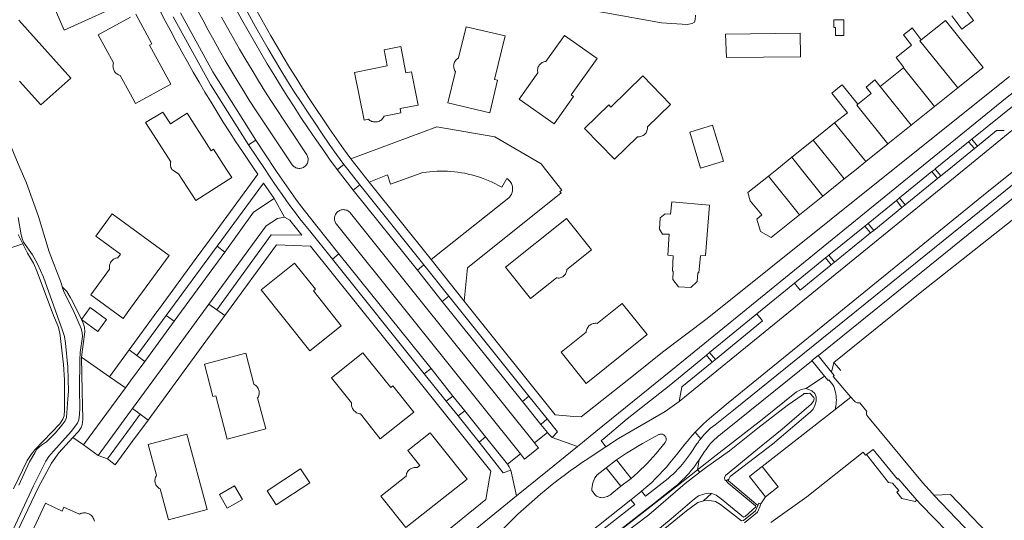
# Model space of a CAD drawing. Header units: metres. Extents: x 89888 to 94270, y 464165 to 468904.
# Tile 34 of 256: x 91476 to 91685, y 465425 to 465532. Entities that reach past the tile are written whole.
import ezdxf

# ---------------------------------------------------------------- set-up
doc = ezdxf.new("R2010")
doc.units = ezdxf.units.M
for name, color, linetype, lineweight in [('B_BEBOUWINGSGRENS_0', 251, 'CONTINUOUS', 13), ('B_TUSSENMUUR_0', 251, 'CONTINUOUS', 13), ('G_GRENS_ALGEMEEN_0', 251, 'CONTINUOUS', 13), ('T_CULTUURGRENS_0', 251, 'CONTINUOUS', 13), ('T_HEK_LIJN_0', 251, 'CONTINUOUS', 13), ('T_MUUR_30CM_LIJN_0', 251, 'CONTINUOUS', 13), ('V_WEGGRENS_0', 251, 'CONTINUOUS', 13), ('W_WATERGRENS_0', 251, 'CONTINUOUS', 13)]:
    doc.layers.add(name, color=color, linetype=linetype, lineweight=lineweight)

msp = doc.modelspace()

# ---------------------------------------------------------------- linework, layer by layer
at = {"layer": 'B_BEBOUWINGSGRENS_0'}
for p, q in [((91674.28, 465532.61), (91676.43, 465529.77)), ((91651.36, 465531.74), (91649.26, 465531.74)), ((91614.62, 465513.74), (91608.7, 465519.85)), ((91664.01, 465521.57), (91659.08, 465517.61)), ((91670.61, 465513.34), (91675.55, 465517.31)), ((91665.67, 465509.38), (91670.61, 465513.34)), ((91625.84, 465501.76), (91623.52, 465509.39)), ((91649.43, 465509.87), (91644.87, 465506.22)), ((91660.73, 465505.42), (91665.67, 465509.38)), ((91644.87, 465506.22), (91640.31, 465502.56)), ((91656.03, 465501.65), (91660.73, 465505.42)), ((91646.91, 465494.33), (91651.47, 465497.99)), ((91641.97, 465490.37), (91646.91, 465494.33)), ((91609.67, 465464.91), (91604.36, 465471.55))]:
    msp.add_line(p, q, dxfattribs=at)
for points in [[(91676.43, 465529.77), (91678.89, 465531.62), (91676.74, 465534.47)], [(91500, 465532.31), (91493.13, 465528.57), (91496.38, 465522.59), (91496.32, 465522.39), (91496.28, 465522.18), (91496.26, 465521.97), (91496.27, 465521.76), (91496.29, 465521.55), (91496.34, 465521.34), (91496.41, 465521.14), (91496.5, 465520.95), (91496.62, 465520.77), (91496.74, 465520.6), (91496.89, 465520.45), (91497.05, 465520.31), (91497.23, 465520.19), (91497.42, 465520.09), (91497.61, 465520.02), (91497.82, 465519.96), (91500, 465515.95), (91501.06, 465513.99), (91508.52, 465518.07), (91503.98, 465526.4), (91504.52, 465526.68)], [(91504.52, 465526.68), (91501.13, 465532.93)], [(91476.45, 465518.75), (91480.98, 465513.67), (91487.32, 465519.35), (91476.27, 465531.71)], [(91579.47, 465528.33), (91571.2, 465530.3), (91569.63, 465523.67)], [(91649.26, 465531.74), (91649.26, 465530.09), (91649.61, 465530.09), (91649.62, 465528.44), (91651.36, 465528.44), (91651.36, 465531.74)], [(91667.8, 465527.53), (91665.87, 465530.02), (91665.57, 465529.78), (91664.02, 465528.57), (91665.75, 465526.35), (91662.45, 465523.77), (91664.11, 465521.65), (91664.01, 465521.57)], [(91674.34, 465529.86), (91672.98, 465531.58), (91667.8, 465527.53)], [(91569.63, 465523.67), (91569.45, 465523.56), (91569.27, 465523.43), (91569.12, 465523.29), (91568.98, 465523.13), (91568.86, 465522.95), (91568.76, 465522.77), (91568.68, 465522.57), (91568.62, 465522.37), (91568.58, 465522.16), (91568.56, 465521.95), (91568.57, 465521.74), (91568.6, 465521.53), (91568.65, 465521.32), (91568.73, 465521.12), (91568.82, 465520.93), (91568.93, 465520.75), (91567.36, 465514.13), (91576.22, 465512.03), (91577.86, 465518.97), (91577.27, 465519.09), (91579.47, 465528.33)], [(91592.09, 465528.45), (91588.15, 465522.92), (91587.94, 465522.89), (91587.74, 465522.84), (91587.54, 465522.76), (91587.36, 465522.67), (91587.18, 465522.55), (91587.02, 465522.42), (91586.87, 465522.27), (91586.74, 465522.11), (91586.63, 465521.93), (91586.53, 465521.74), (91586.46, 465521.55), (91586.41, 465521.34), (91586.38, 465521.14), (91586.38, 465520.92), (91586.4, 465520.72), (91586.44, 465520.51), (91582.46, 465514.94), (91589.88, 465509.66), (91594.01, 465515.45), (91593.52, 465515.8), (91599.02, 465523.52), (91592.09, 465528.45)], [(91626.25, 465528.74), (91626.47, 465523.73), (91642.15, 465523.93), (91642.09, 465528.94), (91626.25, 465528.74)], [(91675.55, 465517.31), (91680.94, 465521.64), (91674.34, 465529.86)], [(91558.43, 465520.5), (91557.33, 465526.08), (91553.79, 465525.38), (91554.47, 465521.96), (91547.51, 465520.58)], [(91547.51, 465520.58), (91549.54, 465510.47), (91550.46, 465510.65), (91550.62, 465510.51), (91550.79, 465510.39), (91550.97, 465510.28), (91551.16, 465510.2), (91551.37, 465510.13), (91551.57, 465510.09), (91551.78, 465510.06), (91551.99, 465510.06), (91552.2, 465510.08), (91552.41, 465510.12), (91552.61, 465510.18), (91552.8, 465510.26), (91552.99, 465510.36), (91553.16, 465510.48), (91553.32, 465510.62), (91553.47, 465510.77), (91553.6, 465510.94), (91553.71, 465511.12), (91553.8, 465511.31), (91557.39, 465512.01), (91557.2, 465512.9), (91561.02, 465513.66), (91559.6, 465520.73), (91558.43, 465520.5)], [(91608.7, 465519.85), (91601.91, 465513.24), (91601.47, 465513.67), (91596.35, 465508.71), (91602.7, 465502.18), (91607.58, 465506.91), (91607.79, 465506.91), (91608, 465506.92), (91608.21, 465506.96), (91608.41, 465507.02), (91608.61, 465507.1), (91608.79, 465507.21), (91608.97, 465507.33), (91609.13, 465507.47), (91609.27, 465507.62), (91609.4, 465507.79), (91609.51, 465507.98), (91609.6, 465508.17), (91609.66, 465508.37), (91609.71, 465508.58), (91609.73, 465508.79), (91609.73, 465509), (91614.62, 465513.74)], [(91654.35, 465513.82), (91651.04, 465517.96), (91650.83, 465517.79), (91648.82, 465516.19), (91652.13, 465512.04), (91649.43, 465509.87)], [(91659.08, 465517.61), (91657.98, 465518.99), (91656.15, 465517.45), (91657.21, 465516.12), (91654.35, 465513.82)], [(91508.46, 465509.65), (91506.82, 465512.18), (91503.16, 465509.92), (91504.85, 465507.33), (91508.52, 465501.6), (91508.48, 465501.4), (91508.45, 465501.2), (91508.45, 465500.99), (91508.47, 465500.78), (91508.51, 465500.57), (91508.57, 465500.38), (91508.65, 465500.18), (91508.75, 465500), (91510.15, 465499.08), (91513.82, 465493.38), (91521.48, 465498.27), (91520.37, 465500), (91517.63, 465504.28), (91517.11, 465503.95), (91512.01, 465511.94), (91508.46, 465509.65)], [(91623.52, 465509.39), (91618.66, 465507.91), (91620.98, 465500.28), (91625.84, 465501.76)], [(91640.31, 465502.56), (91637.13, 465500), (91635.37, 465498.59)], [(91651.47, 465497.99), (91653.98, 465500), (91656.03, 465501.65)], [(91635.37, 465498.59), (91630.99, 465495.08), (91631.51, 465493.35), (91633.94, 465490.32), (91632.88, 465489.46), (91633.67, 465486.82), (91635.96, 465485.54), (91641.97, 465490.37)], [(91622.87, 465492.43), (91614.9, 465493.11), (91614.62, 465490.48), (91613.49, 465490.54), (91612.39, 465489.72), (91612.22, 465487.34), (91612.92, 465486.27), (91614.29, 465486.22), (91613.99, 465481.82), (91615.18, 465481.66), (91615, 465478.39), (91615.15, 465478.41), (91615.05, 465476.6), (91616.31, 465475.04), (91618.89, 465474.92), (91620.25, 465476.18), (91620.4, 465478.04), (91620.62, 465478.06), (91620.93, 465481.67), (91622.05, 465481.69), (91622.87, 465492.43)], [(91508.19, 465481.72), (91496.06, 465490.56), (91492.59, 465485.82), (91497.87, 465481.98), (91497.32, 465481.23), (91497.11, 465481.2), (91496.9, 465481.15), (91496.7, 465481.07), (91496.51, 465480.98), (91496.33, 465480.87), (91496.17, 465480.73), (91496.02, 465480.58), (91495.88, 465480.42), (91495.77, 465480.24), (91495.67, 465480.05), (91495.6, 465479.85), (91495.54, 465479.65), (91495.51, 465479.44), (91495.5, 465479.23), (91495.51, 465479.02), (91495.55, 465478.81), (91491.55, 465473.33), (91498.4, 465468.32), (91500, 465470.51), (91508.19, 465481.72)], [(91592.53, 465489.59), (91579.57, 465479.21), (91584.88, 465472.58), (91590.37, 465476.97), (91590.57, 465476.94), (91590.77, 465476.92), (91590.97, 465476.93), (91591.17, 465476.97), (91591.37, 465477.02), (91591.55, 465477.1), (91591.73, 465477.2), (91591.9, 465477.32), (91592.05, 465477.45), (91592.18, 465477.6), (91592.3, 465477.77), (91592.4, 465477.95), (91592.47, 465478.13), (91592.52, 465478.33), (91592.56, 465478.53), (91592.57, 465478.73), (91597.85, 465482.95), (91592.53, 465489.59)], [(91544.71, 465466.78), (91538.81, 465474.18), (91539.25, 465474.56), (91534.8, 465480.1), (91527.69, 465474.4), (91538.07, 465461.44), (91544.71, 465466.78)], [(91604.36, 465471.55), (91599.05, 465467.3), (91598.84, 465467.33), (91598.62, 465467.33), (91598.41, 465467.31), (91598.2, 465467.27), (91598, 465467.21), (91597.81, 465467.12), (91597.62, 465467.02), (91597.45, 465466.9), (91597.29, 465466.76), (91597.15, 465466.6), (91597.02, 465466.43), (91596.92, 465466.24), (91596.83, 465466.05), (91596.77, 465465.85), (91596.72, 465465.64), (91596.7, 465465.43), (91591.39, 465461.18), (91596.69, 465454.52), (91609.67, 465464.91)], [(91489.56, 465468.14), (91493.03, 465465.6), (91494.9, 465468.14), (91491.42, 465470.7), (91489.56, 465468.14)], [(91555.69, 465454.03), (91555.21, 465453.66), (91549.32, 465461.05), (91542.67, 465455.76), (91546.91, 465450.44), (91546.89, 465450.23), (91546.89, 465450.03), (91546.91, 465449.82), (91546.96, 465449.61), (91547.03, 465449.41), (91547.11, 465449.22), (91547.22, 465449.04), (91547.34, 465448.87), (91547.48, 465448.71), (91547.63, 465448.57), (91547.8, 465448.44), (91547.98, 465448.33), (91548.17, 465448.24), (91548.37, 465448.17), (91548.57, 465448.12), (91548.78, 465448.09), (91553, 465442.79), (91560.12, 465448.47), (91555.69, 465454.03)], [(91526.95, 465451.47), (91527.06, 465451.65), (91527.15, 465451.84), (91527.22, 465452.04), (91527.26, 465452.25), (91527.29, 465452.46), (91527.29, 465452.67), (91527.27, 465452.89), (91527.23, 465453.09), (91527.16, 465453.29), (91527.08, 465453.49), (91526.97, 465453.67), (91526.85, 465453.84), (91526.71, 465454), (91526.55, 465454.14), (91526.38, 465454.27), (91526.19, 465454.37), (91524.47, 465460.95), (91515.68, 465458.64), (91517.49, 465451.76), (91518.07, 465451.9), (91520.51, 465442.74), (91528.67, 465444.89), (91526.95, 465451.47)], [(91503.75, 465441.61), (91505.51, 465435.04), (91505.4, 465434.85), (91505.31, 465434.66), (91505.24, 465434.46), (91505.2, 465434.25), (91505.18, 465434.04), (91505.18, 465433.83), (91505.2, 465433.62), (91505.24, 465433.41), (91505.31, 465433.21), (91505.39, 465433.02), (91505.5, 465432.83), (91505.62, 465432.66), (91505.77, 465432.51), (91505.93, 465432.37), (91506.1, 465432.24), (91506.28, 465432.14), (91508.04, 465425.57), (91516.26, 465427.75), (91511.96, 465443.81), (91503.75, 465441.61)], [(91566.15, 465440.89), (91563.6, 465444.09), (91558.83, 465440.29), (91561.4, 465437.14), (91560.81, 465436.68), (91560.6, 465436.71), (91560.39, 465436.71), (91560.18, 465436.7), (91559.97, 465436.66), (91559.77, 465436.59), (91559.57, 465436.51), (91559.39, 465436.41), (91559.22, 465436.29), (91559.06, 465436.15), (91558.91, 465435.99), (91558.79, 465435.82), (91558.68, 465435.64), (91558.59, 465435.44), (91558.53, 465435.24), (91558.48, 465435.04), (91558.46, 465434.83), (91553.12, 465430.61), (91558.42, 465423.96), (91571.45, 465434.23), (91566.15, 465440.89)], [(91538.04, 465433.47), (91536.09, 465436.43), (91528.97, 465431.75), (91530.92, 465428.79), (91538.04, 465433.47)], [(91520.52, 465428.1), (91523.73, 465429.92), (91522.08, 465432.83), (91518.87, 465431), (91520.52, 465428.1)], [(91481.95, 465429.13), (91477.97, 465420.64)], [(91492.31, 465425.3), (91492.26, 465425.53), (91492.18, 465425.74), (91492.09, 465425.95), (91491.97, 465426.14), (91491.83, 465426.32), (91491.67, 465426.48), (91491.5, 465426.63), (91491.31, 465426.76), (91491.11, 465426.87), (91490.9, 465426.95), (91490.68, 465427.02), (91490.45, 465427.06), (91490.23, 465427.07), (91490, 465427.07), (91489.77, 465427.03), (91489.55, 465426.98), (91489.34, 465426.9), (91489.13, 465426.8), (91485.86, 465428.3), (91485.47, 465427.46), (91481.95, 465429.13)]]:
    msp.add_lwpolyline(points, dxfattribs=at)
at = {"layer": 'B_TUSSENMUUR_0'}
for p, q in [((91664.01, 465521.57), (91670.61, 465513.34)), ((91659.08, 465517.61), (91665.67, 465509.38)), ((91649.43, 465509.87), (91656.03, 465501.65)), ((91640.31, 465502.56), (91642.36, 465500)), ((91642.36, 465500), (91646.91, 465494.33)), ((91635.37, 465498.59), (91641.97, 465490.37))]:
    msp.add_line(p, q, dxfattribs=at)
for points in [[(91667.8, 465527.53), (91667.54, 465527.32), (91675.55, 465517.31)], [(91654.35, 465513.82), (91654.14, 465513.65), (91660.73, 465505.42)], [(91644.87, 465506.22), (91649.86, 465500), (91651.47, 465497.99)]]:
    msp.add_lwpolyline(points, dxfattribs=at)
at = {"layer": 'G_GRENS_ALGEMEEN_0'}
for p, q in [((91477.16, 465484.19), (91476.17, 465486.18)), ((91633.12, 465428.66), (91632.64, 465427.5))]:
    msp.add_line(p, q, dxfattribs=at)
for points in [[(91619.93, 465532.73), (91619.83, 465531.74), (91619.69, 465531.25), (91619.16, 465530.98), (91618.13, 465530.77), (91612.67, 465531.08), (91600.83, 465533.21), (91594.12, 465534.38), (91587.65, 465535.51)], [(91485.5, 465475.08), (91486.45, 465474.07), (91487.18, 465472.87), (91487.73, 465471.88), (91489.56, 465468.14)], [(91489.56, 465468.14), (91489.93, 465467.33), (91490.2, 465466.47), (91490.26, 465465.52), (91489.58, 465460.13)], [(91487.75, 465443.06), (91484.8, 465439.83), (91483.24, 465437.63), (91480.4, 465432.42), (91473.18, 465417.22)], [(91633.12, 465428.66), (91633.31, 465429.15), (91633.78, 465428.96)], [(91632.64, 465427.5), (91630.06, 465425.43), (91629.65, 465425.35)]]:
    msp.add_lwpolyline(points, dxfattribs=at)
at = {"layer": 'T_CULTUURGRENS_0'}
for p, q in [((91649.24, 465459.03), (91648.78, 465456.95)), ((91647.28, 465456.12), (91643.35, 465453.46)), ((91621, 465442.82), (91619.85, 465444.2)), ((91620.31, 465436.19), (91620.65, 465438.36)), ((91620.31, 465436.19), (91620.82, 465435.69)), ((91626.38, 465433.84), (91626.94, 465434.26)), ((91623.29, 465431.16), (91621.57, 465429.63))]:
    msp.add_line(p, q, dxfattribs=at)
for points in [[(91485.96, 465455.32), (91485.74, 465458.58), (91485, 465465.27), (91484.64, 465466.62), (91483.64, 465468.99), (91480.15, 465478.22), (91479.38, 465480.07), (91478.12, 465482.24), (91477.16, 465484.19)], [(91489.58, 465460.13), (91489.72, 465452.92), (91489.9, 465446.86), (91489.73, 465445.77), (91489.49, 465445.18), (91488.91, 465444.32), (91487.75, 465443.06)], [(91475.17, 465432.19), (91478.04, 465438.21), (91478.92, 465439.46), (91479.67, 465440.46), (91484.98, 465445.94), (91485.62, 465446.98), (91485.87, 465447.69), (91485.97, 465448.86), (91485.96, 465455.32)], [(91620.31, 465436.19), (91624.25, 465439.33), (91634.04, 465446.9), (91641.33, 465452.8), (91642.35, 465453.29), (91643.35, 465453.46)], [(91643.35, 465453.46), (91644.61, 465452.97), (91645.25, 465452.4)], [(91645.25, 465452.4), (91645.5, 465451.73), (91645.5, 465450.8), (91645.16, 465449.67), (91644.77, 465449.05), (91644.2, 465448.46), (91636.26, 465441.69), (91627.26, 465434.78), (91626.94, 465434.26)], [(91577.88, 465402.18), (91591.9, 465413.63), (91602.16, 465421.96), (91616.3, 465433.01), (91620.31, 465436.19)], [(91626.94, 465434.26), (91626.92, 465433.85), (91633.12, 465428.66)], [(91629.65, 465425.35), (91625.2, 465428.87), (91624.13, 465429.45), (91622.85, 465429.69), (91621.57, 465429.63)], [(91621.57, 465429.63), (91620.38, 465429.28), (91617.96, 465427.48), (91611.49, 465422.17), (91603.42, 465415.99), (91594.19, 465408.36), (91586.41, 465401.94), (91577.69, 465395.24), (91572.18, 465390.83), (91565.52, 465385.8), (91556.55, 465378.74), (91550.32, 465373.81), (91542.03, 465367.54), (91535.73, 465362.37), (91533.61, 465359.82), (91532.01, 465358.64), (91530.89, 465358.08), (91530.03, 465357.97)]]:
    msp.add_lwpolyline(points, dxfattribs=at)
at = {"layer": 'T_HEK_LIJN_0'}
msp.add_line((91465.51, 465480.37), (91477.16, 465484.19), dxfattribs=at)
at = {"layer": 'T_MUUR_30CM_LIJN_0'}
msp.add_line((91649.24, 465459.03), (91650.73, 465457.27), dxfattribs=at)
msp.add_lwpolyline([(91691.82, 465493), (91667.94, 465474.08), (91649.24, 465459.03)], dxfattribs=at)
at = {"layer": 'V_WEGGRENS_0'}
for p, q in [((91678.53, 465506.38), (91687.94, 465514.02)), ((91676.91, 465500), (91687.02, 465508.23)), ((91526.55, 465506.18), (91525.03, 465505.18)), ((91670.79, 465500.09), (91677.85, 465505.83)), ((91678.53, 465506.38), (91677.85, 465505.83)), ((91677.85, 465505.83), (91679.09, 465504.4)), ((91679.77, 465504.95), (91678.53, 465506.38)), ((91679.09, 465504.4), (91679.77, 465504.95)), ((91546.08, 465500), (91545.28, 465501.03)), ((91546.73, 465502.25), (91550.62, 465497.27)), ((91527.02, 465498.95), (91516.72, 465484.94)), ((91543.84, 465499.97), (91547.23, 465495.6)), ((91548.64, 465496.72), (91546.08, 465500)), ((91616.4, 465450.73), (91676.91, 465500)), ((91663.21, 465493.94), (91670.08, 465499.56)), ((91670.08, 465499.56), (91671.28, 465498.07)), ((91670.86, 465500), (91670.79, 465500.09)), ((91671.96, 465498.64), (91670.86, 465500)), ((91518.37, 465483.7), (91528.21, 465497.09)), ((91528.21, 465497.09), (91530.47, 465493.79)), ((91547.23, 465495.6), (91548.64, 465496.72)), ((91548.64, 465496.72), (91562.21, 465479.74)), ((91563.76, 465480.83), (91550.62, 465497.27)), ((91671.28, 465498.07), (91664.39, 465492.49)), ((91671.28, 465498.07), (91671.96, 465498.64)), ((91560.86, 465478.59), (91547.23, 465495.6)), ((91532.66, 465489.87), (91530.47, 465493.79)), ((91656.54, 465488.54), (91662.53, 465493.38)), ((91663.21, 465493.94), (91662.53, 465493.38)), ((91662.53, 465493.38), (91663.72, 465491.93)), ((91664.39, 465492.49), (91663.21, 465493.94)), ((91663.72, 465491.93), (91664.39, 465492.49)), ((91663.72, 465491.93), (91657.72, 465487.05)), ((91656.54, 465488.54), (91655.84, 465487.96)), ((91657.72, 465487.05), (91656.54, 465488.54)), ((91648.2, 465481.78), (91655.84, 465487.96)), ((91657.04, 465486.5), (91649.4, 465480.29)), ((91655.84, 465487.96), (91657.04, 465486.5)), ((91657.04, 465486.5), (91657.72, 465487.05)), ((91507.54, 465469), (91518.37, 465483.7)), ((91509.26, 465467.74), (91520.01, 465482.45)), ((91520.01, 465482.45), (91518.37, 465483.7)), ((91542.83, 465480.94), (91544.22, 465482.08)), ((91544.22, 465482.08), (91563.77, 465457.7)), ((91562.34, 465456.58), (91542.83, 465480.94)), ((91563.76, 465480.83), (91570.83, 465472.02)), ((91640.88, 465475.85), (91647.5, 465481.22)), ((91648.2, 465481.78), (91647.5, 465481.22)), ((91647.5, 465481.22), (91648.71, 465479.75)), ((91649.4, 465480.29), (91648.2, 465481.78)), ((91648.71, 465479.75), (91649.4, 465480.29)), ((91562.21, 465479.74), (91560.86, 465478.59)), ((91560.86, 465478.59), (91566.14, 465471.98)), ((91567.53, 465473.1), (91562.21, 465479.74)), ((91640.88, 465475.85), (91632.88, 465469.34)), ((91566.14, 465471.98), (91567.53, 465473.1)), ((91583.18, 465450.7), (91566.14, 465471.98)), ((91567.53, 465473.1), (91584.55, 465451.84)), ((91518.27, 465470.21), (91516.62, 465471.39)), ((91519.99, 465468.98), (91518.27, 465470.21)), ((91501.32, 465460.48), (91507.54, 465469)), ((91509.26, 465467.74), (91503.04, 465459.23)), ((91507.54, 465469), (91509.26, 465467.74)), ((91515.98, 465463.53), (91519.99, 465468.98)), ((91622.9, 465461.11), (91632.88, 465469.34)), ((91503.72, 465446.74), (91515.98, 465463.53)), ((91499.69, 465461.68), (91495.51, 465455.98)), ((91501.32, 465460.48), (91499.69, 465461.68)), ((91622.9, 465461.11), (91622.22, 465460.57)), ((91624.13, 465459.62), (91622.9, 465461.11)), ((91489.58, 465460.13), (91495.51, 465455.98)), ((91503.04, 465459.23), (91501.32, 465460.48)), ((91622.22, 465460.57), (91623.45, 465459.07)), ((91623.45, 465459.07), (91624.13, 465459.62)), ((91645.9, 465460.45), (91644.6, 465459.41)), ((91644.6, 465459.41), (91647.28, 465456.12)), ((91648.78, 465456.95), (91645.9, 465460.45)), ((91563.77, 465457.7), (91562.34, 465456.58)), ((91568.41, 465451.87), (91563.77, 465457.7)), ((91495.51, 465455.98), (91498.92, 465453.59)), ((91562.34, 465456.58), (91567, 465450.76)), ((91652.88, 465451.65), (91649.11, 465456.03)), ((91498.92, 465453.59), (91490.03, 465441.49)), ((91567, 465450.76), (91568.41, 465451.87)), ((91569.51, 465447.65), (91567, 465450.76)), ((91568.41, 465451.87), (91570.91, 465448.75)), ((91584.55, 465451.84), (91583.18, 465450.7)), ((91583.18, 465450.7), (91587.07, 465445.86)), ((91588.41, 465447.01), (91584.55, 465451.84)), ((91649.52, 465449.02), (91652.88, 465451.65)), ((91500.42, 465449.25), (91502.06, 465448.02)), ((91570.91, 465448.75), (91569.51, 465447.65)), ((91575.35, 465443.21), (91570.91, 465448.75)), ((91649.52, 465449.02), (91634.04, 465436.91)), ((91502.06, 465448.02), (91500, 465445.19)), ((91502.06, 465448.02), (91503.72, 465446.74)), ((91569.51, 465447.65), (91573.97, 465442.08)), ((91587.07, 465445.86), (91588.41, 465447.01)), ((91588.41, 465447.01), (91590.58, 465444.27)), ((91500, 465445.19), (91495.12, 465438.51)), ((91588.46, 465444.12), (91587.07, 465445.86)), ((91490.03, 465441.49), (91487.75, 465443.06)), ((91573.97, 465442.08), (91575.35, 465443.21)), ((91588.46, 465444.12), (91585.71, 465441.94)), ((91590.58, 465444.27), (91589.44, 465443.05)), ((91594.87, 465441.19), (91589.44, 465443.05)), ((91490.03, 465441.49), (91493.13, 465439.23)), ((91579.11, 465435.6), (91573.97, 465442.08)), ((91495.12, 465438.51), (91493.13, 465439.23)), ((91582.72, 465439.57), (91579.99, 465437.38)), ((91603.13, 465438.31), (91600.93, 465436.66)), ((91603.13, 465438.31), (91606.22, 465434.4)), ((91580.72, 465436.14), (91579.11, 465435.6)), ((91580.72, 465436.14), (91581.91, 465430.66)), ((91604.07, 465432.71), (91600.93, 465436.66)), ((91634.04, 465436.91), (91632.87, 465435.99)), ((91604.07, 465432.71), (91606.22, 465434.4)), ((91633.71, 465431.81), (91634.74, 465430.45)), ((91588.41, 465415.74), (91606.19, 465429.87)), ((91609.29, 465430.59), (91608.44, 465431.68)), ((91634.74, 465430.45), (91633.78, 465428.96)), ((91666.85, 465429.78), (91667.73, 465428.88)), ((91670.51, 465430.84), (91670.18, 465431.2)), ((91674.05, 465431), (91670.51, 465430.84)), ((91670.51, 465430.84), (91682.65, 465418.17)), ((91633.06, 465427.2), (91630.28, 465424.97))]:
    msp.add_line(p, q, dxfattribs=at)
for points in [[(91767.46, 465579.16), (91766.64, 465578.38), (91765.81, 465577.62), (91764.96, 465576.88), (91764.11, 465576.14), (91763.24, 465575.43), (91762.36, 465574.73), (91761.46, 465574.04), (91686.03, 465515.36), (91667.15, 465500), (91614.64, 465457.26), (91598.73, 465444.33)], [(91546.73, 465502.25), (91545.21, 465504.35), (91543.72, 465506.47), (91542.24, 465508.61), (91540.78, 465510.75), (91539.33, 465512.91), (91537.91, 465515.08), (91536.51, 465517.26), (91535.12, 465519.46), (91533.75, 465521.66), (91532.4, 465523.88), (91531.08, 465526.11), (91529.77, 465528.35), (91528.48, 465530.6), (91527.21, 465532.87), (91525.96, 465535.14), (91524.72, 465537.43), (91523.51, 465539.72), (91522.32, 465542.03), (91521.15, 465544.34), (91520, 465546.67), (91514.26, 465559.43)], [(91488.95, 465550.68), (91483.05, 465548.02), (91478.68, 465546.27), (91485.9, 465529.56), (91500, 465535.9), (91504.15, 465537.77)], [(91517.83, 465546.82), (91519.01, 465544.42), (91520.2, 465542.03), (91521.42, 465539.65), (91522.66, 465537.28), (91523.93, 465534.93), (91525.21, 465532.58), (91526.51, 465530.25), (91527.83, 465527.92), (91529.18, 465525.61), (91530.54, 465523.32), (91531.92, 465521.03), (91533.33, 465518.75), (91534.75, 465516.49), (91536.2, 465514.24), (91537.66, 465512.01), (91539.15, 465509.78), (91540.65, 465507.57), (91542.17, 465505.38), (91543.71, 465503.19), (91545.28, 465501.03)], [(91543.84, 465499.97), (91542.25, 465502.18), (91540.7, 465504.38), (91539.17, 465506.59), (91537.65, 465508.81), (91536.16, 465511.04), (91534.69, 465513.29), (91533.24, 465515.56), (91531.8, 465517.83), (91530.39, 465520.12), (91529, 465522.42), (91527.63, 465524.73), (91526.28, 465527.05), (91524.95, 465529.39), (91523.64, 465531.74), (91522.35, 465534.1), (91521.08, 465536.47), (91519.84, 465538.85), (91518.61, 465541.24), (91517.41, 465543.65), (91516.22, 465546.06)], [(91504.15, 465537.77), (91507.37, 465531.55), (91508.51, 465529.35), (91509.68, 465527.16), (91510.87, 465524.99), (91512.07, 465522.82), (91513.29, 465520.66), (91514.54, 465518.52), (91515.79, 465516.38), (91517.07, 465514.26), (91518.37, 465512.15), (91519.68, 465510.05), (91521.02, 465507.96), (91522.37, 465505.88), (91523.74, 465503.81), (91526.31, 465500), (91527.02, 465498.95)], [(91525.03, 465505.18), (91516.95, 465518.03), (91509.02, 465532.4)], [(91510.59, 465533.24), (91517.46, 465520.69), (91526.55, 465506.18)], [(91536.87, 465500.54), (91536.69, 465500.43), (91536.5, 465500.35), (91536.3, 465500.28), (91536.1, 465500.24), (91535.9, 465500.22), (91535.69, 465500.22), (91535.48, 465500.24), (91535.28, 465500.29), (91535.09, 465500.36), (91534.9, 465500.45), (91534.72, 465500.56), (91534.56, 465500.69), (91534.41, 465500.84), (91534.29, 465501), (91526.49, 465512.64), (91525.18, 465514.71), (91523.88, 465516.8), (91522.6, 465518.9), (91521.33, 465521.01), (91520.09, 465523.13), (91518.86, 465525.27), (91517.66, 465527.41), (91516.47, 465529.56), (91515.3, 465531.72), (91514.15, 465533.9)], [(91519.31, 465532.35), (91520.56, 465530.07), (91521.83, 465527.8), (91523.12, 465525.54), (91524.43, 465523.29), (91525.77, 465521.05), (91527.12, 465518.82), (91528.49, 465516.61), (91529.88, 465514.41), (91537.38, 465503.11), (91537.48, 465502.93), (91537.57, 465502.74), (91537.63, 465502.54), (91537.67, 465502.34), (91537.68, 465502.14), (91537.68, 465501.93), (91537.65, 465501.72), (91537.6, 465501.52), (91537.52, 465501.33), (91537.43, 465501.14), (91537.31, 465500.97), (91537.18, 465500.81), (91537.03, 465500.67), (91536.87, 465500.54)], [(91619.85, 465444.2), (91620.43, 465444.81), (91621.02, 465445.41), (91621.62, 465445.99), (91622.24, 465446.57), (91622.86, 465447.13), (91626.86, 465450.45), (91681.05, 465494.53), (91687.8, 465500), (91692.88, 465504.12), (91708.57, 465516.54), (91719.13, 465524.84)], [(91720.28, 465523.41), (91710.22, 465515.37), (91691.21, 465500), (91627.95, 465448.86), (91624.06, 465445.77), (91623.58, 465445.41), (91623.1, 465445.02), (91622.65, 465444.61), (91622.21, 465444.19), (91621.79, 465443.75), (91621.38, 465443.29), (91621, 465442.82)], [(91686.51, 465519.74), (91661.87, 465500), (91622.38, 465468.36), (91612.86, 465461.16), (91607.08, 465456.55), (91595.65, 465447.44), (91594.1, 465447.56)], [(91570.83, 465472.02), (91571.49, 465479.08), (91591.35, 465495.05), (91591.13, 465495.28), (91591.5, 465495.61), (91588.07, 465500), (91587.14, 465501.2), (91577.33, 465506.93), (91565.01, 465509.04), (91546.73, 465502.25)], [(91685.44, 465508.24), (91683.8, 465508.24), (91679.77, 465504.95)], [(91525.03, 465505.18), (91528.54, 465500), (91529.49, 465498.59), (91530.36, 465497.27), (91531.25, 465495.95), (91532.16, 465494.64), (91533.08, 465493.34), (91534.02, 465492.06), (91534.98, 465490.78), (91535.95, 465489.52), (91536.94, 465488.27), (91537.94, 465487.04), (91542.83, 465480.94)], [(91544.22, 465482.08), (91539.28, 465488.29), (91538.2, 465489.62), (91537.13, 465490.97), (91536.09, 465492.33), (91535.06, 465493.7), (91534.05, 465495.09), (91533.07, 465496.49), (91532.1, 465497.9), (91531.14, 465499.33), (91530.69, 465500), (91526.55, 465506.18)], [(91679.09, 465504.4), (91673.65, 465500), (91671.96, 465498.64)], [(91545.28, 465501.03), (91543.88, 465500), (91543.84, 465499.97)], [(91550.62, 465497.27), (91554.56, 465498.84), (91555.15, 465496.83), (91562.06, 465499.31), (91562.8, 465499.42), (91563.54, 465499.5), (91564.27, 465499.57), (91565.02, 465499.61), (91565.76, 465499.63), (91566.5, 465499.62), (91567.25, 465499.6), (91567.99, 465499.56), (91568.73, 465499.49), (91569.47, 465499.4), (91570.2, 465499.29), (91570.93, 465499.16), (91571.66, 465499.01), (91572.38, 465498.83), (91573.1, 465498.64), (91573.81, 465498.42), (91574.51, 465498.19), (91575.21, 465497.93), (91575.9, 465497.65), (91576.58, 465497.35), (91578.8, 465496.23), (91579.85, 465498.05), (91580.05, 465497.92), (91580.23, 465497.77), (91580.4, 465497.6), (91580.56, 465497.42), (91580.7, 465497.22), (91580.81, 465497.01), (91580.91, 465496.79), (91580.99, 465496.57), (91581.05, 465496.33), (91581.08, 465496.1), (91581.09, 465495.86), (91581.08, 465495.62), (91581.05, 465495.38), (91581, 465495.15), (91580.93, 465494.92), (91580.83, 465494.7), (91580.71, 465494.49), (91580.58, 465494.29), (91580.43, 465494.11), (91580.26, 465493.94), (91563.76, 465480.83)], [(91670.79, 465500.09), (91670.67, 465500), (91670.08, 465499.56)], [(91645.9, 465460.45), (91645.97, 465460.51), (91689.6, 465495.75)], [(91530.47, 465493.79), (91526.08, 465490.9), (91520.01, 465482.45)], [(91582.72, 465439.57), (91558.2, 465470.22), (91543.7, 465488.34), (91543.58, 465488.5), (91543.48, 465488.68), (91543.4, 465488.86), (91543.34, 465489.05), (91543.3, 465489.25), (91543.28, 465489.45), (91543.28, 465489.65), (91543.3, 465489.85), (91543.35, 465490.05), (91543.41, 465490.24), (91543.49, 465490.42), (91543.6, 465490.6), (91543.72, 465490.76), (91543.85, 465490.91), (91544.01, 465491.04)], [(91544.01, 465491.04), (91544.17, 465491.15), (91544.35, 465491.25), (91544.53, 465491.33), (91544.72, 465491.39), (91544.92, 465491.43), (91545.12, 465491.45), (91545.32, 465491.44), (91545.52, 465491.42), (91545.72, 465491.37), (91545.91, 465491.31), (91546.09, 465491.22), (91546.26, 465491.12), (91546.42, 465491), (91546.57, 465490.86), (91546.7, 465490.71), (91561.14, 465472.65), (91585.71, 465441.94)], [(91516.62, 465471.39), (91528.77, 465488.03), (91531.15, 465489.55), (91532.66, 465489.87)], [(91532.66, 465489.87), (91533.8, 465489.25), (91536.37, 465486.03)], [(91536.37, 465486.03), (91529.87, 465486.11), (91518.27, 465470.21)], [(91516.72, 465484.94), (91513.74, 465480.89), (91505.91, 465470.19)], [(91519.99, 465468.98), (91530.94, 465483.97), (91538.18, 465483.72)], [(91538.18, 465483.72), (91562.06, 465453.94), (91576.45, 465435.94), (91576.18, 465434.42)], [(91648.71, 465479.75), (91642.08, 465474.35), (91640.88, 465475.85)], [(91594.1, 465447.56), (91590.14, 465447.87), (91570.83, 465472.02)], [(91505.91, 465470.19), (91505.59, 465469.74), (91499.69, 465461.68)], [(91516.62, 465471.39), (91512.98, 465466.44), (91505.5, 465456.18), (91500.42, 465449.25)], [(91632.88, 465469.34), (91634.12, 465467.82), (91624.13, 465459.62)], [(91498.92, 465453.59), (91500, 465455.07), (91503.04, 465459.23)], [(91600.21, 465442.66), (91605.42, 465447.07), (91614.29, 465454.05), (91622.22, 465460.57)], [(91623.45, 465459.07), (91617.01, 465453.8), (91616.4, 465450.73)], [(91620.65, 465438.36), (91621.82, 465440.07), (91622.13, 465440.53), (91622.46, 465440.98), (91622.8, 465441.41), (91623.16, 465441.84), (91623.53, 465442.24), (91623.92, 465442.64), (91624.32, 465443.02), (91624.74, 465443.39), (91625.17, 465443.74), (91625.61, 465444.08), (91628.85, 465446.71), (91644.48, 465459.31), (91644.6, 465459.41)], [(91649.11, 465456.03), (91649.34, 465456.27), (91648.78, 465456.95)], [(91647.28, 465456.12), (91648.04, 465455.19), (91648.21, 465455.35)], [(91648.21, 465455.35), (91649.06, 465454.24), (91649.23, 465453.87), (91649.37, 465453.48), (91649.5, 465453.09), (91649.6, 465452.69), (91649.68, 465452.29), (91649.74, 465451.88), (91649.77, 465451.47), (91649.79, 465451.06), (91649.78, 465450.65), (91649.75, 465450.24), (91649.7, 465449.83), (91649.62, 465449.42), (91649.52, 465449.02)], [(91616.4, 465450.73), (91613.45, 465448.6), (91603.52, 465442.86), (91600.87, 465441.11)], [(91670.18, 465431.2), (91668.07, 465433.49), (91656.38, 465447.61), (91656.3, 465447.72), (91656.23, 465447.83), (91656.18, 465447.95), (91656.16, 465448.08), (91656.16, 465448.21), (91656.17, 465448.34), (91656.21, 465448.47), (91656.27, 465448.59), (91654.75, 465450.41), (91654.57, 465450.4), (91654.4, 465450.41), (91654.23, 465450.44), (91654.06, 465450.5), (91653.9, 465450.58), (91653.75, 465450.67), (91653.61, 465450.79), (91652.88, 465451.65)], [(91493.13, 465439.23), (91500, 465448.67), (91500.42, 465449.25)], [(91495.12, 465438.51), (91496.76, 465437.29), (91500, 465441.71), (91503.72, 465446.74)], [(91598.73, 465444.33), (91595.88, 465442.02), (91594.87, 465441.19)], [(91575.35, 465443.21), (91579.96, 465437.41), (91579.99, 465437.38)], [(91589.44, 465443.05), (91588.69, 465443.84), (91588.46, 465444.12)], [(91600.87, 465441.11), (91599.9, 465442.4), (91600.21, 465442.66)], [(91606.22, 465434.4), (91606.93, 465435.01), (91607.63, 465435.63), (91608.32, 465436.26), (91608.99, 465436.91), (91609.65, 465437.58), (91610.29, 465438.26), (91610.92, 465438.95), (91611.53, 465439.66), (91613.43, 465442.02), (91613.52, 465442.14), (91613.59, 465442.28), (91613.64, 465442.42), (91613.67, 465442.58), (91613.68, 465442.73), (91613.66, 465442.89), (91613.62, 465443.04), (91613.57, 465443.18), (91613.49, 465443.31), (91613.39, 465443.43), (91613.28, 465443.54), (91613.16, 465443.63), (91613.02, 465443.7), (91612.87, 465443.75), (91612.72, 465443.78), (91612.57, 465443.79), (91612.41, 465443.78), (91612.26, 465443.74), (91612.12, 465443.69), (91608.68, 465441.79), (91605.26, 465439.77), (91603.13, 465438.31)], [(91608.44, 465431.68), (91609.78, 465432.78), (91610.6, 465433.55), (91611.4, 465434.34), (91612.18, 465435.15), (91612.95, 465435.97), (91613.71, 465436.8), (91614.44, 465437.66), (91615.16, 465438.52), (91615.86, 465439.4), (91617.11, 465441.02), (91617.63, 465441.67), (91618.17, 465442.32), (91618.72, 465442.96), (91619.28, 465443.58), (91619.85, 465444.2)], [(91621, 465442.82), (91620.83, 465442.61), (91620.67, 465442.4), (91620.51, 465442.18), (91620.36, 465441.95), (91620.21, 465441.73), (91618.82, 465439.69), (91618.41, 465439.1), (91618, 465438.52), (91617.56, 465437.95), (91617.11, 465437.39), (91616.64, 465436.85), (91616.15, 465436.32), (91615.65, 465435.81), (91615.14, 465435.31), (91614.61, 465434.83), (91614.06, 465434.37), (91609.29, 465430.59)], [(91578.77, 465423.42), (91579.9, 465424.55), (91581.04, 465425.68), (91582.2, 465426.78), (91583.38, 465427.87), (91584.57, 465428.95), (91585.78, 465430), (91587, 465431.04), (91588.23, 465432.06), (91589.48, 465433.07), (91590.75, 465434.05), (91592.02, 465435.02), (91593.32, 465435.97), (91594.62, 465436.9), (91595.94, 465437.81), (91597.27, 465438.71), (91598.61, 465439.58), (91600.87, 465441.11)], [(91581.91, 465430.66), (91588.46, 465435.96), (91594.87, 465441.19)], [(91585.71, 465441.94), (91585.83, 465441.78), (91586.57, 465440.86), (91583.58, 465438.5), (91582.72, 465439.57)], [(91656.17, 465439.44), (91657.6, 465440.54), (91662.75, 465434.26), (91662.93, 465434.37), (91666.85, 465429.78)], [(91610.96, 465429.02), (91615.52, 465432.58), (91616.06, 465433.03), (91616.59, 465433.5), (91617.1, 465433.98), (91617.6, 465434.48), (91618.09, 465434.99), (91618.56, 465435.52), (91619.01, 465436.06), (91619.44, 465436.62), (91619.86, 465437.18), (91620.26, 465437.77), (91620.65, 465438.36)], [(91635.89, 465425.04), (91643.52, 465430.48), (91655.48, 465439.93), (91655.96, 465439.29), (91656.17, 465439.44)], [(91656.17, 465439.44), (91660.86, 465433.5), (91661.73, 465433.35), (91663.06, 465431.84), (91662.64, 465431.47), (91663.71, 465430.1), (91666.54, 465429.48), (91666.85, 465429.78)], [(91579.99, 465437.38), (91580.35, 465436.83), (91580.72, 465436.14)], [(91600.93, 465436.66), (91599.01, 465435.11), (91598.54, 465434.5), (91598.14, 465433.43), (91597.92, 465432.24), (91597.9, 465432.11), (91597.9, 465431.98), (91597.92, 465431.85), (91597.96, 465431.73), (91598.03, 465431.61), (91598.11, 465431.51), (91598.62, 465430.91), (91598.76, 465430.77), (91598.91, 465430.65), (91599.08, 465430.55), (91599.26, 465430.47), (91599.44, 465430.4), (91599.63, 465430.35), (91599.83, 465430.33), (91600.08, 465430.29), (91600.37, 465430.32), (91600.65, 465430.38), (91600.92, 465430.46), (91601.19, 465430.56), (91601.45, 465430.69), (91601.69, 465430.83), (91601.92, 465431), (91602.14, 465431.18), (91604.07, 465432.71)], [(91632.87, 465435.99), (91631.36, 465434.82), (91633.71, 465431.81)], [(91634.04, 465436.91), (91637.41, 465432.62), (91634.74, 465430.45)], [(91576.18, 465434.42), (91575.4, 465429.92), (91555.08, 465413.43), (91500, 465370.08), (91470.88, 465347.16), (91470.25, 465346.05), (91467.06, 465343.43)], [(91452.1, 465330.02), (91453.17, 465330.58), (91454.23, 465331.16), (91455.29, 465331.75), (91456.33, 465332.36), (91457.37, 465332.99), (91458.39, 465333.64), (91459.41, 465334.29), (91460.41, 465334.97), (91462.28, 465336.28), (91465.58, 465338.84), (91500, 465365.78), (91557.38, 465410.69), (91579.2, 465428.46), (91581.91, 465430.66)], [(91606.19, 465429.87), (91607.03, 465428.83), (91589.13, 465414.85), (91588.41, 465415.74)], [(91606.19, 465429.87), (91608.27, 465431.54), (91608.44, 465431.68)], [(91682.65, 465418.17), (91683.17, 465418.28), (91684.85, 465419.61), (91674.05, 465431)], [(91579.15, 465404.9), (91579.55, 465405.05), (91580.02, 465405.26), (91580.49, 465405.49), (91580.94, 465405.73), (91581.39, 465405.99), (91581.83, 465406.26), (91582.26, 465406.55), (91582.67, 465406.86), (91583.08, 465407.18), (91583.47, 465407.52), (91610.96, 465429.02)], [(91633.78, 465428.96), (91633.52, 465428.33), (91633.06, 465427.2)], [(91667.73, 465428.88), (91676.16, 465420.19), (91684.44, 465412.08)]]:
    msp.add_lwpolyline(points, dxfattribs=at)
at = {"layer": 'W_WATERGRENS_0'}
msp.add_line((91626.85, 465433.38), (91626.38, 465433.84), dxfattribs=at)
for points in [[(91464.59, 465528.5), (91465.73, 465525.85), (91467.79, 465521.01), (91469.93, 465515.95), (91472.76, 465509.04), (91474.29, 465505.62), (91476.47, 465500.31), (91477.82, 465497.31), (91480.43, 465490.01), (91482.74, 465482.49), (91485.31, 465475.67), (91485.5, 465475.08)], [(91476.16, 465489.8), (91476.77, 465486.07), (91477.06, 465485.13), (91477.26, 465484.58), (91479.15, 465481.83), (91480.23, 465479.98), (91481.53, 465477.13), (91484.42, 465468.96), (91485.53, 465465.78), (91485.97, 465464.5), (91486.18, 465463.1), (91486.69, 465458.02), (91486.82, 465452.89), (91486.7, 465451.27), (91486.39, 465447.3), (91486.1, 465446.61), (91485.5, 465445.79), (91483.97, 465443.99), (91482.13, 465442.17), (91481.08, 465441.46), (91480.1, 465440.56), (91479.66, 465439.85), (91478.58, 465437.89), (91476.27, 465432.96)], [(91472.77, 465418.48), (91479.36, 465432.8), (91482.01, 465438.06), (91482.63, 465439.05), (91483.61, 465440.16), (91487.42, 465444.37), (91488.76, 465446.08), (91489, 465446.79), (91489.15, 465448), (91489.2, 465449.28), (91489.15, 465453.23), (91489.25, 465459.53), (91489.3, 465461.11), (91489.78, 465464.52), (91489.71, 465465.32), (91489.49, 465466.2), (91487.8, 465470.11), (91485.9, 465473.87), (91485.5, 465475.08)], [(91638.32, 465444.87), (91644.44, 465450.13), (91644.97, 465450.79), (91645.06, 465451.25), (91644.99, 465451.53), (91644.14, 465452.46), (91643.69, 465452.44), (91642.98, 465452.4), (91642.76, 465452.23), (91639.38, 465449.9), (91633.1, 465445.04), (91627.08, 465440.23), (91622.02, 465436.62), (91620.82, 465435.69)], [(91626.38, 465433.84), (91626.14, 465434.08), (91626.07, 465434.48), (91626.26, 465434.98), (91633.07, 465440.6), (91638.32, 465444.87)], [(91620.82, 465435.69), (91617.67, 465433.27), (91610, 465426.68), (91601.55, 465420.29)], [(91623.29, 465431.16), (91623.58, 465431.12), (91624.31, 465430.83), (91625.33, 465430.02), (91630.11, 465426.14), (91630.44, 465426.3), (91632.69, 465428.33), (91632.64, 465428.57), (91632.19, 465428.93), (91626.85, 465433.38)], [(91580.65, 465398.28), (91590.44, 465406.26), (91595.55, 465410.2), (91603.31, 465416.57), (91607.83, 465420.06), (91614.75, 465425.8), (91619.7, 465430.07), (91620.56, 465430.66), (91621.87, 465431.13), (91622.72, 465431.24), (91623.29, 465431.16)]]:
    msp.add_lwpolyline(points, dxfattribs=at)

doc.saveas('drawing.dxf')
